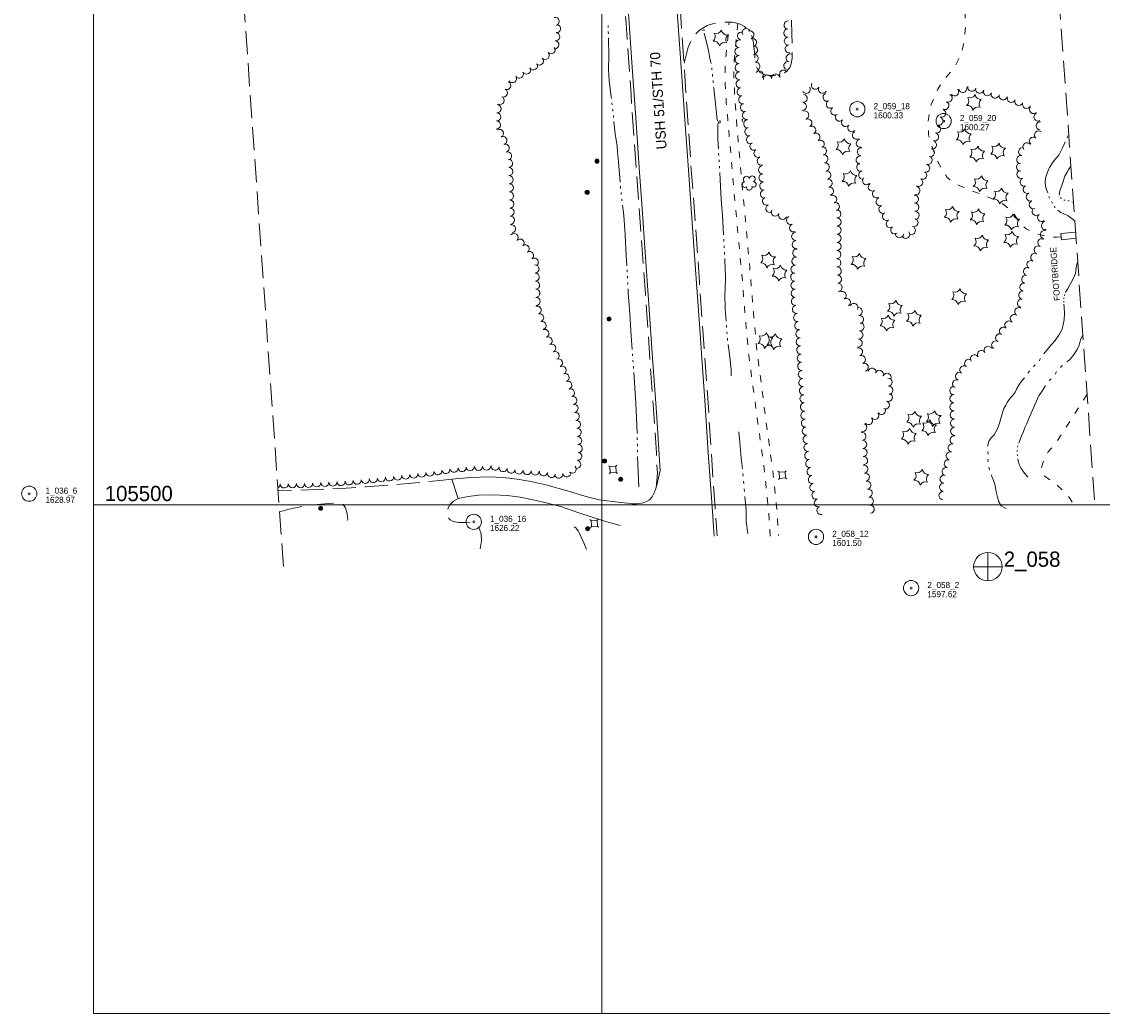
# Model space of a CAD drawing. Header units: feet. Extents: x 387890 to 389926, y 105000 to 106519.
# Tile 1 of 3: x 387929 to 388992, y 105000 to 105975. Entities that reach past the tile are written whole.
import ezdxf
from ezdxf.enums import TextEntityAlignment as Align

# ---------------------------------------------------------------- set-up
doc = ezdxf.new("R2010")
doc.units = ezdxf.units.FT
doc.header["$MEASUREMENT"] = 0
for name, pattern in [('DGN Style 3', [31.573514, 22.55251, -9.021004]), ('DGN Style 4', [36.106569, 18.042008, -9.021004, 0.022553, -9.021004]), ('DGN Style 5', [15.786757, 6.765753, -9.021004]), ('DGN Style 6', [42.894874, 0.022553, -9.021004, 15.786757, -9.021004, 0.022553, -9.021004])]:
    doc.linetypes.add(name, pattern=pattern)
for name, color, linetype, lineweight in [('E_DWY', 73, 'DGN Style 3', 0), ('E_LAND_Vegetation', 21, 'Continuous', 0), ('E_MAP_GridLines', 251, 'Continuous', 0), ('E_MAP_Limits', 21, 'DGN Style 3', 0), ('E_MAP_PassPoints', 40, 'Continuous', 0), ('E_MISCPROP', 40, 'Continuous', 0), ('E_MISCPROP_Railing', 40, 'Continuous', 0), ('E_PATH_Sidewalk', 73, 'DGN Style 5', 0), ('E_RDWY', 40, 'Continuous', 13), ('E_RDWY_Gravel', 40, 'DGN Style 3', 13), ('E_RDWY_Name', 221, 'Continuous', 0), ('E_UTL_AboveGroundPipe', 40, 'DGN Style 4', 0), ('E_WTR', 251, 'DGN Style 6', 0)]:
    doc.layers.add(name, color=color, linetype=linetype, lineweight=lineweight)
doc.styles.add('Style-IGR_FONT_0', font='IGR_FONT_0.shx')

# ---------------------------------------------------------------- blocks, each defined once
blk = doc.blocks.new('PP')
at = {"layer": 'E_MAP_PassPoints', "color": 40, "linetype": 'Continuous', "lineweight": 0}
for radius in [7.5, 0.96]:
    blk.add_circle((0, 0), radius, dxfattribs=at)
blk = doc.blocks.new('PHOTOC')
at = {"layer": 'E_MAP_Limits', "color": 73, "linetype": 'Continuous', "lineweight": 0}
for p, q in [((0.1, 14.1), (0.1, -13.8)), ((-13.8, 0), (14.1, 0))]:
    blk.add_line(p, q, dxfattribs=at)
blk.add_circle((0.2, 0), 14, dxfattribs=at)
blk = doc.blocks.new('POLE_1')
at = {"layer": 'E_MISCPROP', "color": 20, "linetype": 'Continuous', "lineweight": 0}
for radius in [2.02, 1.52, 1.01, 0.502]:
    blk.add_circle((0, 0), radius, dxfattribs=at)
blk = doc.blocks.new('PED')
at = {"layer": 'E_UTL_AboveGroundPipe', "color": 101, "linetype": 'Continuous', "lineweight": 13}
for p, q in [((-3.1, 2.9), (-4.2, 4)), ((2.9, 2.9), (3.9, 4)), ((-4.2, -4.2), (-3.1, -3.1)), ((3.9, -4.2), (2.9, -3.1))]:
    blk.add_line(p, q, dxfattribs=at)
at = {"layer": 'E_UTL_AboveGroundPipe', "color": 101, "linetype": 'Continuous', "lineweight": 13, "flags": 128}
blk.add_lwpolyline([(-3.1, -3.1), (2.9, -3.1), (2.9, 2.9), (-3.1, 2.9)], close=True, dxfattribs=at)
blk = doc.blocks.new('FOOT')
at = {"layer": 'E_MISCPROP_Railing', "color": 40, "linetype": 'Continuous', "lineweight": 0, "style": 'Style-IGR_FONT_0'}
blk.add_text('FOOTBRIDGE', height=6, rotation=359.9999, dxfattribs=at).set_placement((-0.2, 0), align=Align.MIDDLE_CENTER)
blk = doc.blocks.new('CULVRT_2')
at = {"layer": 'E_MISCPROP_Railing', "color": 40, "linetype": 'Continuous', "lineweight": 0}
blk.add_arc((10, 7.5), 12.5, 216.87952, 323.11908, dxfattribs=at)
blk = doc.blocks.new('CULVRT_3')
at = {"layer": 'E_MISCPROP_Railing', "color": 40, "linetype": 'Continuous', "lineweight": 0}
blk.add_arc((10, 7.5), 12.5, 216.87887, 323.11844, dxfattribs=at)
blk = doc.blocks.new('CULVRT_4')
at = {"layer": 'E_MISCPROP_Railing', "color": 40, "linetype": 'Continuous', "lineweight": 0}
blk.add_arc((10, 7.5), 12.5, 216.88001, 323.11958, dxfattribs=at)
blk = doc.blocks.new('PINEL')
at = {"layer": 'E_LAND_Vegetation', "color": 93, "linetype": 'Continuous', "lineweight": 0}
for centre, start, end in [((-8.1, 7.3), 275.2113, 0.9762), ((-10.4, -3.4), 335.2113, 60.9762), ((2.3, 10.7), 215.2113, 300.9762), ((10.4, 3.4), 155.2113, 240.9762), ((-2.3, -10.7), 35.2113, 120.9762), ((8.1, -7.3), 95.2113, 180.9762)]:
    blk.add_arc(centre, 5.72, start, end, dxfattribs=at)
blk = doc.blocks.new('TREE')
at = {"layer": 'E_LAND_Vegetation', "color": 93, "linetype": 'Continuous', "lineweight": 0}
for centre, radius, start, end in [((-4.5, 0.2), 2.78, 78.0715, 279.0826), ((-1.5, 4.3), 2.78, 1.3945, 209.1675), ((3.6, 2.4), 2.97, 278.4236, 139.6575), ((-2, -4.2), 2.61, 140.7797, 358.7123), ((3.5, -3.4), 2.97, 196.0744, 79.0477)]:
    blk.add_arc(centre, radius, start, end, dxfattribs=at)

msp = doc.modelspace()

# ---------------------------------------------------------------- linework, layer by layer
at = {"layer": 'E_DWY', "color": 51, "linetype": 'DGN Style 3', "lineweight": 0, "flags": 128}
for points in [[(388580.8, 105934.4), (388584.9, 105950.2), (388588, 105957.4), (388590.3, 105961.2), (388593.6, 105964.7), (388596.9, 105967.5), (388600.4, 105969.7), (388603.7, 105971.4), (388608.7, 105973.2), (388613, 105973.9), (388617.9, 105974.5), (388623.7, 105974.9), (388628.3, 105974.8), (388632.7, 105973.9), (388636, 105972.8), (388640.3, 105970.7), (388644.7, 105966.2), (388646.1, 105963.9), (388647.7, 105960.5), (388649.2, 105954.5), (388649.6, 105950.5), (388650.3, 105943.3), (388650.8, 105936.3), (388651.7, 105931.8), (388653.6, 105927.6), (388655.8, 105925.3), (388659.5, 105923.3), (388663.9, 105922.3), (388669.3, 105922.3), (388674.3, 105923), (388678.3, 105924.3), (388682, 105926.7), (388684.7, 105930.2), (388686.3, 105934), (388687.1, 105939.4), (388687.2, 105945.7), (388687.1, 105952), (388686.9, 105963), (388686.5, 105979.3), (388686.2, 105991.7), (388685.8, 105999.8), (388685.4, 106005), (388684.3, 106009.2), (388682.5, 106012.6), (388680.4, 106015.1), (388677.4, 106016.7), (388673.4, 106017.8), (388669.3, 106018.2), (388664.4, 106017.9), (388660.2, 106016.9), (388656.9, 106015.2), (388653.8, 106012.3), (388651.4, 106008.6), (388649.3, 106004.5), (388647.9, 106001.9), (388645.3, 105999), (388642.6, 105996.5), (388638.9, 105994.5), (388634.8, 105992.9), (388629.7, 105991.6), (388623.3, 105990.5), (388617.4, 105990.1), (388610.5, 105989.8), (388606.4, 105989.9), (388602.2, 105990.5), (388597.4, 105991.6), (388592.1, 105993.6), (388587.7, 105995.9), (388584.1, 105998.5), (388579.8, 106002.6), (388575.6, 106010)], [(388352.4, 105525.4), (388340.6, 105524.1), (388316.8, 105521.9), (388292.2, 105519.6), (388268, 105517.8), (388243.9, 105516.2), (388203.4, 105514.4), (388181.5, 105513.9)], [(388183, 105493.2), (388192.5, 105495.8), (388207.3, 105499.1), (388220, 105500.6), (388231.3, 105501.6), (388239.1, 105502.1), (388243, 105501.6), (388245.7, 105500.4), (388248, 105497.2), (388249.7, 105491.4), (388250.2, 105486.2), (388249.7, 105484.7)], [(388380.5, 105456.8), (388381.8, 105464.6), (388381.2, 105471.6), (388379.8, 105476.3), (388377.7, 105479.6), (388375.2, 105481.1), (388373.2, 105481.9), (388370.5, 105482.4), (388367, 105482.7), (388363.1, 105482.7), (388359, 105482.9), (388355.7, 105483.4), (388353.2, 105484.2), (388351, 105485.4), (388349.6, 105486.6), (388348.6, 105488.1), (388348, 105490.1), (388347.9, 105492.9), (388348.9, 105497), (388350.2, 105499.9), (388354, 105503.8), (388358.6, 105506.4)]]:
    msp.add_lwpolyline(points, dxfattribs=at)
at = {"layer": 'E_LAND_Vegetation', "color": 93, "linetype": 'Continuous', "lineweight": 0}
for centre, radius, start, end in [((388454.1, 105975.6), 4, 282.3191, 102.3038), ((388455.5, 105968.5), 4, 263.7077, 83.6924), ((388642.1, 105964.6), 4.01, 27.186, 207.1707), ((388683.2, 105972), 4.01, 86.1978, 266.1825), ((388454.6, 105960.5), 4, 263.7077, 83.6924), ((388637.4, 105961.2), 4.01, 76.8477, 256.8324), ((388645.5, 105962.3), 4.01, 289.1931, 109.1777), ((388648.2, 105954.8), 4.01, 289.1931, 109.1777), ((388682.9, 105964.2), 4.01, 93.441, 273.4256), ((388683.4, 105956.2), 4.01, 93.441, 273.4256), ((388450.1, 105947.6), 4, 223.4702, 43.4549), ((388453.7, 105952.6), 4, 263.7077, 83.6924), ((388634.9, 105946), 4.01, 90.3859, 270.3706), ((388635.6, 105953.4), 4.01, 76.8477, 256.8324), ((388649.2, 105947.5), 4.01, 273.4359, 93.4206), ((388684.3, 105948.5), 4.01, 98.5159, 278.5005), ((388438.5, 105936.6), 4, 223.4702, 43.4549), ((388444.3, 105942.1), 4, 223.4702, 43.4549), ((388635, 105938), 4.01, 90.3859, 270.3706), ((388649.8, 105939.2), 4.01, 281.5693, 101.554), ((388685.2, 105939.6), 4.01, 73.0022, 252.9868), ((388425.8, 105927.8), 4, 210.6919, 30.6766), ((388432.7, 105931.9), 4, 210.6919, 30.6766), ((388635.1, 105930.1), 4.01, 93.4374, 273.422), ((388635.5, 105922.1), 4.01, 93.4374, 273.422), ((388651.5, 105931.4), 4.01, 281.5693, 101.554), ((388654.7, 105922.9), 4.01, 319.9003, 139.885), ((388678.8, 105923.8), 4.01, 32.6935, 212.6781), ((388682.9, 105932), 4.01, 73.0022, 252.9868), ((388406.5, 105912.5), 4, 245.839, 65.8237), ((388412.1, 105919.3), 4, 213.3698, 33.3544), ((388418.9, 105923.7), 4, 210.6919, 30.6766), ((388636, 105914.1), 4.01, 93.4374, 273.422), ((388662.9, 105918.9), 4.01, 7.3368, 187.3215), ((388670.9, 105919.9), 4.01, 7.3368, 187.3215), ((388403.2, 105905.2), 4, 245.839, 65.8237), ((388637, 105906.4), 4.01, 101.4434, 281.4281), ((388701, 105908.8), 4.01, 210.7387, 30.7233), ((388710, 105912.8), 4.01, 150.7019, 330.6866), ((388717, 105908.9), 4.01, 150.7019, 330.6866), ((388721.5, 105901), 4.01, 113.3251, 293.3098), ((388846.8, 105906.3), 4.01, 219.3467, 39.3314), ((388855, 105909.7), 4.01, 191.2051, 11.1898), ((388863.8, 105910.9), 4.01, 165.0031, 344.9878), ((388871.5, 105908.9), 4.01, 165.0031, 344.9878), ((388879.3, 105906.5), 4.01, 161.0587, 341.0434), ((388886.7, 105904.1), 4.01, 166.8487, 346.8334), ((388399.9, 105897.9), 4, 245.839, 65.8237), ((388638.5, 105898.6), 4.01, 101.4434, 281.4281), ((388640.2, 105890.9), 4.01, 104.4764, 284.4611), ((388697.1, 105892), 4.01, 264.1411, 84.1258), ((388697.9, 105900), 4.01, 264.1411, 84.1258), ((388724.7, 105894.1), 4.01, 124.2405, 304.2252), ((388837.3, 105892.8), 4.01, 245.537, 65.5217), ((388840.6, 105900.1), 4.01, 245.537, 65.5217), ((388894.6, 105902.3), 4.01, 166.8487, 346.8334), ((388902.5, 105899.9), 4.01, 158.76, 338.7446), ((388910, 105896.9), 4.01, 158.76, 338.7446), ((388917.5, 105894), 4.01, 158.76, 338.7446), ((388396.6, 105881.7), 4, 267.6465, 87.6312), ((388396.9, 105889.7), 4, 267.6465, 87.6312), ((388642.2, 105883.1), 4.01, 104.4764, 284.4611), ((388699.5, 105883.5), 4.01, 288.5938, 108.5785), ((388729.2, 105887.4), 4.01, 124.2405, 304.2252), ((388733.6, 105881.4), 4.01, 139.68, 319.6646), ((388834.1, 105885.3), 4.01, 247.4987, 67.4834), ((388924.5, 105888.9), 4.01, 136.697, 316.6817), ((388928.9, 105881.5), 4.01, 118.2139, 298.1985), ((388396.3, 105873.7), 4, 267.6465, 87.6312), ((388643.5, 105874.9), 4.01, 97.4294, 277.4141), ((388702.5, 105875.7), 4.01, 298.9985, 118.9832), ((388739.7, 105876.2), 4.01, 139.68, 319.6646), ((388745.8, 105871), 4.01, 139.68, 319.6646), ((388829.3, 105869.7), 4.01, 254.7866, 74.7713), ((388831.5, 105877.5), 4.01, 254.7866, 74.7713), ((388931.1, 105872.9), 4.01, 87.4294, 267.414), ((388399.3, 105865.4), 4, 296.7926, 116.7773), ((388402.6, 105858.5), 4, 287.2876, 107.2722), ((388644.6, 105867.1), 4.01, 100.3904, 280.3751), ((388646.1, 105859.2), 4.01, 100.3904, 280.3751), ((388706.4, 105868.7), 4.01, 298.9985, 118.9832), ((388710.5, 105861.7), 4.01, 302.2893, 122.274), ((388750.4, 105863.6), 4.01, 119.5126, 299.4973), ((388827.2, 105862), 4.01, 254.7866, 74.7713), ((388929.5, 105863.9), 4.01, 49.3783, 229.363), ((388404.9, 105850.9), 4, 287.2876, 107.2722), ((388649.6, 105852.8), 4.01, 118.6898, 298.6744), ((388714.8, 105854.9), 4.01, 302.2893, 122.274), ((388717, 105848.2), 4.01, 279.725, 99.7096), ((388754.2, 105855.8), 4.01, 99.1476, 279.1322), ((388825.1, 105854.2), 4.01, 255.0047, 74.9893), ((388918, 105852.2), 4.01, 38.3121, 218.2968), ((388924.3, 105857.8), 4.01, 49.3783, 229.363), ((388407.3, 105843.2), 4, 287.2876, 107.2722), ((388653.5, 105845.8), 4.01, 118.6898, 298.6744), ((388656.6, 105838.2), 4.01, 112.3646, 292.3493), ((388718.4, 105840.3), 4.01, 279.725, 99.7096), ((388754.1, 105839.3), 4.01, 82.1285, 262.1132), ((388755.2, 105847.3), 4.01, 82.1285, 262.1132), ((388820.8, 105838.9), 4.01, 252.629, 72.6137), ((388823, 105846.5), 4.01, 254.5161, 74.5008), ((388911.9, 105839.7), 4.01, 76.1566, 256.1413), ((388913.8, 105847.5), 4.01, 76.1566, 256.1413), ((388408.3, 105835.9), 4, 271.6063, 91.591), ((388408.5, 105827.9), 4, 271.6063, 91.591), ((388658, 105829.7), 4.01, 93.4396, 273.4243), ((388719.7, 105832.4), 4.01, 279.725, 99.7096), ((388754.6, 105832.2), 4.01, 103.5648, 283.5495), ((388818.4, 105831.2), 4.01, 252.629, 72.6137), ((388911.7, 105832.3), 4.01, 92.1943, 272.1789), ((388408.8, 105819.9), 4, 271.6063, 91.591), ((388658.5, 105821.7), 4.01, 95.0046, 274.9893), ((388721.1, 105824.5), 4.01, 279.725, 99.7096), ((388722.5, 105816.6), 4.01, 279.7801, 99.7647), ((388756.5, 105824.4), 4.01, 103.5648, 283.5495), ((388760.2, 105819), 4.01, 134.7435, 314.7282), ((388811.6, 105817.3), 4.01, 240.5825, 60.5672), ((388815.5, 105824.3), 4.01, 240.5825, 60.5672), ((388912.2, 105825.1), 4.01, 112.6874, 292.6721), ((388915.3, 105817.7), 4.01, 112.6874, 292.6721), ((388409, 105811.9), 4, 271.6063, 91.591), ((388659.2, 105813.7), 4.01, 95.0046, 274.9893), ((388659.9, 105805.8), 4.01, 95.0046, 274.9893), ((388723.8, 105808.7), 4.01, 279.7801, 99.7647), ((388766, 105812.7), 4.01, 121.9374, 301.9221), ((388770.2, 105805.9), 4.01, 121.9374, 301.9221), ((388808.8, 105809.1), 4.01, 260.3432, 80.3278), ((388918.4, 105810.3), 4.01, 112.6874, 292.6721), ((388409.2, 105803.9), 4, 271.9288, 91.9135), ((388409.5, 105796), 4, 271.776, 91.7606), ((388661.9, 105798.9), 4.01, 115.6428, 295.6275), ((388727, 105800.7), 4.01, 296.9292, 116.9138), ((388773.6, 105798.3), 4.01, 111.5881, 291.5728), ((388807.4, 105800.8), 4.01, 271.9123, 91.897), ((388921.4, 105802.8), 4.01, 111.4695, 291.4542), ((388924.3, 105795.3), 4.01, 109.8264, 289.8111), ((388409.7, 105788), 4, 271.776, 91.7606), ((388665.3, 105791.7), 4.01, 115.6428, 295.6275), ((388670.6, 105788.1), 4.01, 153.4583, 333.443), ((388729.6, 105793.5), 4.01, 288.4583, 108.443), ((388731, 105786.3), 4.01, 271.2343, 91.219), ((388776.5, 105790.8), 4.01, 111.5881, 291.5728), ((388807.7, 105792.8), 4.01, 271.9123, 91.897), ((388808, 105784.8), 4.01, 271.9123, 91.897), ((388927, 105788.7), 4.01, 132.9973, 312.982), ((388410, 105780), 4, 271.776, 91.7606), ((388677.8, 105784.9), 4.01, 156.316, 336.3007), ((388685.5, 105779.9), 4.01, 112.6162, 292.6009), ((388731.2, 105778.3), 4.01, 271.2343, 91.219), ((388779.9, 105783.8), 4.01, 117.5142, 297.4988), ((388783.6, 105776.6), 4.01, 117.5142, 297.4988), ((388806.9, 105777.7), 4.01, 250.9145, 70.8992), ((388932.5, 105782.7), 4.01, 129.6959, 309.6806), ((388936.2, 105774.7), 4.01, 101.2042, 281.1889), ((388411.1, 105771.7), 4, 280.7149, 100.6996), ((388413.6, 105762.9), 4, 317.5837, 137.5684), ((388688.6, 105772.5), 4.01, 112.6162, 292.6009), ((388690.6, 105764.1), 4.01, 94.2224, 274.2071), ((388731.3, 105770.3), 4.01, 271.2343, 91.219), ((388788.1, 105770.5), 4.01, 127.4855, 307.4701), ((388792.7, 105766.8), 4.01, 172.1302, 352.1149), ((388798.8, 105766.1), 4.01, 218.5719, 38.5566), ((388804.3, 105770.1), 4.01, 250.9145, 70.8992), ((388935.2, 105766), 4.01, 77.1231, 257.1077), ((388419.5, 105757.5), 4, 317.5837, 137.5684), ((388424.5, 105751.9), 4, 304.6544, 124.639), ((388691.2, 105756.1), 4.01, 94.2224, 274.2071), ((388731.2, 105754.3), 4.01, 269.424, 89.4086), ((388731.3, 105762.3), 4.01, 269.424, 89.4086), ((388932.8, 105757.9), 4.01, 63.8998, 243.8844), ((388429, 105745.4), 4, 304.6544, 124.639), ((388691.7, 105747.7), 4.01, 83.2841, 263.2688), ((388731.1, 105746.3), 4.01, 269.424, 89.4086), ((388925.7, 105743.5), 4.01, 63.8998, 243.8844), ((388929.2, 105750.7), 4.01, 63.8998, 243.8844), ((388433.6, 105738.8), 4, 304.6544, 124.639), ((388434.2, 105732.1), 4, 272.2195, 92.2041), ((388689.9, 105731.8), 4.01, 83.2841, 263.2688), ((388690.8, 105739.8), 4.01, 83.2841, 263.2688), ((388731.1, 105738.2), 4.01, 269.424, 89.4086), ((388921.9, 105736.4), 4.01, 62.1057, 242.0904), ((388434.5, 105724.1), 4, 272.2195, 92.2041), ((388689.7, 105724.1), 4.01, 91.2754, 271.26), ((388731.4, 105730.1), 4.01, 272.7937, 92.7784), ((388731.8, 105722.1), 4.01, 272.7937, 92.7784), ((388916.8, 105721.9), 4.01, 76.7389, 256.7235), ((388918.6, 105729.7), 4.01, 76.7389, 256.7235), ((388434.8, 105716.1), 4, 272.2195, 92.2041), ((388689.9, 105716.1), 4.01, 91.2754, 271.26), ((388732.2, 105714.1), 4.01, 272.7937, 92.7784), ((388915, 105714.3), 4.01, 81.98, 261.9647), ((388435.1, 105708.2), 4, 271.7525, 91.7371), ((388435.3, 105700.2), 4, 271.7525, 91.7371), ((388690.1, 105708.1), 4.01, 91.2754, 271.26), ((388690.3, 105700.3), 4.01, 97.7268, 277.7114), ((388736.2, 105706.1), 4.01, 301.3335, 121.3182), ((388740.4, 105699.2), 4.01, 301.3335, 121.3182), ((388913.9, 105706.3), 4.01, 81.98, 261.9647), ((388436.4, 105691.7), 4, 287.6284, 107.6131), ((388691.4, 105692.4), 4.01, 97.7268, 277.7114), ((388747.8, 105694.2), 4.01, 329.7499, 149.7346), ((388752, 105690.4), 4.01, 280.6924, 100.677), ((388909.9, 105690.1), 4.01, 57.603, 237.5877), ((388912.7, 105698.4), 4.01, 81.98, 261.9647), ((388438.8, 105684.1), 4, 287.6284, 107.6131), ((388692.5, 105684.4), 4.01, 97.7268, 277.7114), ((388753.4, 105682.5), 4.01, 280.6924, 100.677), ((388905.6, 105683.3), 4.01, 57.603, 237.5877), ((388441.2, 105676.5), 4, 287.6284, 107.6131), ((388444, 105668.7), 4, 294.8073, 114.792), ((388693.6, 105676.5), 4.01, 97.7268, 277.7114), ((388694.7, 105668.4), 4.01, 93.4375, 273.4222), ((388752.9, 105667.2), 4.01, 263.3563, 83.341), ((388753.8, 105675.2), 4.01, 263.3563, 83.341), ((388895, 105670.9), 4.01, 49.1256, 229.1103), ((388900.2, 105677), 4.01, 49.1256, 229.1103), ((388447.3, 105661.4), 4, 294.8073, 114.792), ((388695.1, 105660.4), 4.01, 93.4375, 273.4222), ((388752, 105659.3), 4.01, 263.3563, 83.341), ((388887.3, 105657.3), 4.01, 60.5322, 240.5168), ((388891.2, 105664.3), 4.01, 60.5322, 240.5168), ((388450.7, 105654.2), 4, 294.8073, 114.792), ((388454, 105646.9), 4, 294.8073, 114.792), ((388695.6, 105652.4), 4.01, 93.4375, 273.4222), ((388752.4, 105650.5), 4.01, 290.2765, 110.2612), ((388873.2, 105647.9), 4.01, 32.4914, 212.4761), ((388880, 105652.1), 4.01, 31.3898, 211.3744), ((388457.4, 105639.7), 4, 295.0947, 115.0794), ((388696.1, 105644.4), 4.01, 93.4375, 273.4222), ((388696.6, 105636.4), 4.01, 93.836, 273.8207), ((388755.2, 105643), 4.01, 290.2765, 110.2612), ((388758, 105635.4), 4.01, 290.2765, 110.2612), ((388860.7, 105639.3), 4.01, 53.751, 233.7357), ((388866.4, 105643.6), 4.01, 32.4914, 212.4761), ((388460.8, 105632.4), 4, 295.0947, 115.0794), ((388463.8, 105625.3), 4, 289.3827, 109.3674), ((388697.2, 105628.4), 4.01, 93.836, 273.8207), ((388765.7, 105630.5), 4.01, 350.1937, 170.1784), ((388772.9, 105628.5), 4.01, 337.8783, 157.8629), ((388780.4, 105625.5), 4.01, 337.8783, 157.8629), ((388851.8, 105626.6), 4.01, 68.4738, 248.4584), ((388856, 105632.8), 4.01, 53.751, 233.7357), ((388466.5, 105617.7), 4, 289.3827, 109.3674), ((388697.7, 105620.4), 4.01, 93.836, 273.8207), ((388781.5, 105620.7), 4.01, 274.2461, 94.2308), ((388848.9, 105619.2), 4.01, 68.4738, 248.4584), ((388469.1, 105610.2), 4, 289.3827, 109.3674), ((388698.2, 105612.4), 4.01, 93.836, 273.8207), ((388698.8, 105604.4), 4.01, 93.836, 273.8207), ((388781.7, 105605.8), 4.01, 248.2333, 68.218), ((388782.1, 105612.7), 4.01, 274.2461, 94.2308), ((388846.1, 105612.5), 4.01, 90.3171, 270.3018), ((388846.2, 105604.5), 4.01, 90.3171, 270.3018), ((388471.4, 105602.9), 4, 278.632, 98.6167), ((388472.6, 105595), 4, 278.632, 98.6167), ((388699.2, 105596.4), 4.01, 93.4366, 273.4213), ((388778.7, 105598.3), 4.01, 248.2333, 68.218), ((388846.2, 105596.5), 4.01, 92.2665, 272.2512), ((388473.8, 105587.1), 4, 278.632, 98.6167), ((388699.7, 105588.4), 4.01, 93.4366, 273.4213), ((388768.4, 105588.2), 4.01, 220.0727, 40.0573), ((388775, 105592.9), 4.01, 215.5927, 35.5774), ((388846.6, 105588.5), 4.01, 92.2665, 272.2512), ((388475, 105579.2), 4, 278.632, 98.6167), ((388475.7, 105571.4), 4, 274.0668, 94.0514), ((388700.2, 105580.5), 4.01, 95.824, 275.8087), ((388701, 105572.6), 4.01, 95.824, 275.8087), ((388756.6, 105576.2), 4.01, 248.9889, 68.9736), ((388762.2, 105583), 4.01, 220.0727, 40.0573), ((388846.8, 105580.5), 4.01, 91.5291, 271.5138), ((388847, 105572.4), 4.01, 91.5291, 271.5138), ((388476.2, 105563.4), 4, 274.0668, 94.0514), ((388701.9, 105564.6), 4.01, 95.824, 275.8087), ((388755.7, 105567.4), 4.01, 277.525, 97.5097), ((388846.3, 105564), 4.01, 77.3259, 257.3105), ((388476.8, 105555.5), 4, 274.0668, 94.0514), ((388702.7, 105556.6), 4.01, 95.824, 275.8087), ((388756.4, 105559.6), 4.01, 273.4387, 93.4234), ((388756.9, 105551.6), 4.01, 272.4805, 92.4651), ((388844.6, 105556.2), 4.01, 77.3259, 257.3105), ((388475.2, 105540), 4, 262.7554, 82.7401), ((388476.3, 105547.9), 4, 262.7554, 82.7401), ((388703.5, 105548.6), 4.01, 95.824, 275.8087), ((388704.4, 105540.8), 4.01, 99.4821, 279.4668), ((388757.3, 105543.6), 4.01, 272.4805, 92.4651), ((388840.7, 105540.6), 4.01, 75.9117, 255.8963), ((388842.6, 105548.3), 4.01, 75.9117, 255.8963), ((388330.8, 105532.4), 4, 189.219, 9.2037), ((388338.7, 105533.6), 4, 189.219, 9.2037), ((388346.6, 105534.9), 4, 189.219, 9.2037), ((388354.6, 105536.1), 4, 185.5859, 5.5706), ((388362.6, 105536.8), 4, 185.5859, 5.5706), ((388370.5, 105537.6), 4, 185.5859, 5.5706), ((388378.7, 105538), 4, 181.1459, 1.1306), ((388386.7, 105538.2), 4, 181.1459, 1.1306), ((388395.1, 105538.2), 4, 168.9944, 348.9791), ((388403, 105536.7), 4, 168.9944, 348.9791), ((388410.8, 105535.2), 4, 168.9944, 348.9791), ((388418.5, 105534.4), 4, 176.2432, 356.2279), ((388426.5, 105533.9), 4, 176.2432, 356.2279), ((388434.5, 105533.4), 4, 176.2432, 356.2279), ((388442.7, 105532.6), 4, 168.9049, 348.8895), ((388470.8, 105535.2), 4, 225.7083, 45.693), ((388705.7, 105532.9), 4.01, 99.4821, 279.4668), ((388757.7, 105535.3), 4.01, 280.3504, 100.3351), ((388838.6, 105532.8), 4.01, 74.6599, 254.6446), ((388227.6, 105522.2), 4, 183.031, 3.0157), ((388235.6, 105522.6), 4, 183.031, 3.0157), ((388243.5, 105523), 4, 183.031, 3.0157), ((388251.4, 105523.7), 4, 185.2269, 5.2116), ((388259.4, 105524.4), 4, 185.2269, 5.2116), ((388267.4, 105525.2), 4, 185.2269, 5.2116), ((388275.3, 105526), 4, 185.9947, 5.9793), ((388283.2, 105526.8), 4, 185.9947, 5.9793), ((388291.2, 105527.6), 4, 185.9947, 5.9793), ((388299.2, 105528.5), 4, 185.9947, 5.9793), ((388307.1, 105529.4), 4, 187.0777, 7.0624), ((388315, 105530.4), 4, 187.0777, 7.0624), ((388322.9, 105531.4), 4, 187.0777, 7.0624), ((388450.5, 105531.1), 4, 168.9049, 348.8895), ((388457.6, 105530.4), 4, 189.3847, 9.3694), ((388465.5, 105531.7), 4, 189.3847, 9.3694), ((388707, 105525), 4.01, 99.4821, 279.4668), ((388759.1, 105527.4), 4.01, 280.3504, 100.3351), ((388760.6, 105519.5), 4.01, 280.3504, 100.3351), ((388836.6, 105525.4), 4.01, 86.0415, 266.0261), ((388179.7, 105520.6), 4, 294.3187, 1.0036), ((388187.7, 105520.7), 4, 181.0189, 1.0036), ((388195.7, 105520.9), 4, 181.0189, 1.0036), ((388203.7, 105521), 4, 181.0189, 1.0036), ((388211.6, 105521.3), 4, 183.031, 3.0157), ((388219.6, 105521.8), 4, 183.031, 3.0157), ((388708.5, 105517.3), 4.01, 104.7468, 284.7315), ((388710.6, 105509.6), 4.01, 104.7468, 284.7315), ((388762, 105511.6), 4.01, 280.3504, 100.3351), ((388835.5, 105509.4), 4.01, 86.0415, 266.0261), ((388836, 105517.4), 4.01, 86.0415, 266.0261), ((388712.9, 105502.1), 4.01, 108.3038, 288.2884), ((388763, 105503.8), 4.01, 275.5833, 95.568), ((388715.4, 105494.5), 4.01, 108.3038, 288.2884), ((388763.8, 105495.8), 4.01, 275.5833, 95.568)]:
    msp.add_arc(centre, radius, start, end, dxfattribs=at)
at = {"layer": 'E_MAP_GridLines', "color": 161, "linetype": 'Continuous', "lineweight": 0}
for p, q in [((388000, 105000), (388000, 106500)), ((388500, 105000), (388500, 106500)), ((388000, 105500), (389500, 105500)), ((388000, 105000), (389500, 105000))]:
    msp.add_line(p, q, dxfattribs=at)
at = {"layer": 'E_MAP_Limits', "color": 73, "linetype": 'DGN Style 3', "lineweight": 0, "flags": 128}
for points in [[(388984.4, 105505), (388917.3, 106458.3)], [(388186.8, 105439.5), (388119.3, 106402.1)]]:
    msp.add_lwpolyline(points, dxfattribs=at)
at = {"layer": 'E_MISCPROP_Railing', "color": 40, "linetype": 'Continuous', "lineweight": 13, "flags": 128}
for points in [[(388965.9, 105768.3), (388951.4, 105766.9), (388952, 105760.9), (388966.3, 105762.3)], [(388485, 105456.2), (388482.2, 105462.9), (388479.7, 105468.4), (388478.1, 105471.8), (388476.7, 105474.5), (388475.4, 105476.3), (388474.3, 105477.5), (388472.7, 105478.4)]]:
    msp.add_lwpolyline(points, dxfattribs=at)
at = {"layer": 'E_PATH_Sidewalk', "color": 51, "linetype": 'DGN Style 5', "lineweight": 0, "flags": 128}
for points in [[(388881.7, 106076.3), (388877.4, 106059), (388873.8, 106047), (388869.9, 106036.8), (388866.8, 106029.6), (388862.9, 106019.8), (388860.3, 106011.9), (388858.9, 106006.4), (388858, 106000.7), (388857.6, 105996.2), (388857.4, 105989.5), (388857.3, 105982.8), (388857.5, 105975.3), (388857.4, 105967.4), (388856.8, 105959.6), (388855.3, 105951.7), (388853.7, 105944.8), (388851.1, 105938.8), (388847.4, 105931.8), (388842.7, 105925.6), (388837.9, 105920), (388833.7, 105914.8), (388830.4, 105908.9), (388827.3, 105902.5), (388824.1, 105894.5), (388822.2, 105887.3), (388820.7, 105877.1), (388821.2, 105864.4), (388823.9, 105854.9), (388829.9, 105838.5), (388835, 105828.9), (388839.7, 105822), (388845.4, 105817.5), (388852.1, 105813.9), (388859.7, 105810.6), (388867.3, 105807.5), (388875.1, 105804.8), (388885.5, 105800.5), (388893.4, 105796.6), (388900.7, 105791.2), (388905.5, 105786), (388908.5, 105781), (388911.7, 105776.3), (388917.4, 105771.6), (388923.6, 105768), (388930.6, 105765.6), (388937.8, 105764), (388941.2, 105763.4), (388947.6, 105763.5), (388951.7, 105763.8)], [(388665.5, 105469.4), (388663.8, 105496), (388661.2, 105521.5), (388658.4, 105545.3), (388653.2, 105582.4), (388648.1, 105620.2), (388644.4, 105647.2), (388642.3, 105669.1), (388640.3, 105693.9), (388637.9, 105724.2), (388634.1, 105764.8), (388630.5, 105802.4), (388627.4, 105838.4), (388624.4, 105872.8), (388622.4, 105895.9), (388621.2, 105914.6), (388621.2, 105930.5), (388622.5, 105946.9), (388624.2, 105961.4), (388624.8, 105969.4), (388625.2, 105974.9)], [(388633.6, 105973.6), (388632.4, 105960.8), (388630.9, 105946.4), (388629.9, 105932.9), (388629.9, 105919.1), (388630.6, 105904.2), (388631.9, 105883.4), (388634.4, 105854.4), (388637.5, 105817.8), (388641.4, 105778.9), (388645.4, 105733.7), (388649, 105689.8), (388652.6, 105650.6), (388657.1, 105617.2), (388662.8, 105572), (388667.9, 105535.3), (388671, 105506.5), (388672.8, 105486), (388673.7, 105470.1)], [(388977.1, 105608.9), (388957.9, 105578.5), (388946.6, 105561.1), (388939, 105552.4), (388935.1, 105545.9), (388932.9, 105539), (388931.8, 105532.7), (388932.3, 105531.1), (388933.9, 105529.4), (388946.7, 105520.5), (388956.5, 105511.5), (388960.6, 105506.1), (388963.4, 105500.7)]]:
    msp.add_lwpolyline(points, dxfattribs=at)
at = {"layer": 'E_RDWY', "color": 21, "linetype": 'Continuous', "lineweight": 13, "flags": 128}
for points in [[(388542.6, 106431.4), (388546.5, 106379.3), (388550.1, 106326.1), (388554.3, 106267.3), (388557.9, 106216.2), (388561.2, 106169.1), (388564.6, 106121.4), (388568.7, 106062), (388571.2, 106027.8), (388574.8, 105975.7), (388578.3, 105925.9), (388582, 105874.1), (388584.7, 105838.7), (388588.6, 105782.5), (388592.4, 105727), (388596.3, 105673.1), (388598.2, 105644.3), (388601.5, 105598), (388604.7, 105551.2), (388608.4, 105498.2), (388610.3, 105469.4)], [(388518.1, 105479.8), (388501.7, 105484.4), (388490.4, 105488), (388475.5, 105492.9), (388459.5, 105498.4), (388446.6, 105501.8), (388432.6, 105505.2), (388419.8, 105507.6), (388407, 105509.2), (388393.3, 105510), (388378.9, 105509.7), (388368.5, 105508.4), (388358.6, 105506.4), (388352.4, 105525.4), (388371.3, 105527.1), (388389.1, 105527.6), (388403, 105527.1), (388416.8, 105525.4), (388430.1, 105523), (388444.9, 105519.8), (388468.1, 105513.1), (388485.6, 105508), (388497.3, 105505.1), (388518.7, 105502.4), (388525.1, 105501.8), (388529.6, 105501.2), (388534, 105501.2), (388537.5, 105501.4), (388540.5, 105502), (388544, 105503.3), (388546.9, 105505.1), (388549.4, 105507.9), (388551.1, 105511.4), (388552.8, 105515.3), (388554.2, 105519.4), (388557.5, 105533.8), (388553.6, 105590.9), (388549.6, 105649.1), (388546.1, 105697.2), (388542.6, 105748.4), (388539.6, 105791.6), (388536.8, 105831.7), (388533.3, 105880.7), (388530.1, 105925.8), (388526.8, 105973.8), (388523.3, 106024.8)]]:
    msp.add_lwpolyline(points, dxfattribs=at)
at = {"layer": 'E_RDWY_Gravel', "color": 21, "linetype": 'DGN Style 3', "lineweight": 13, "flags": 128}
for points in [[(388553.4, 105517), (388554.6, 105531.4), (388553.6, 105551.4), (388550.7, 105594.4), (388546.9, 105649.4), (388542.8, 105707.8), (388539.3, 105755.9), (388533.8, 105831.3), (388528.7, 105903.4), (388523.8, 105973.4), (388520.3, 106024.9), (388515.9, 106087), (388512, 106141.9), (388509.5, 106179.8), (388504.9, 106240.5), (388501.8, 106288.6), (388496.7, 106355.8), (388491.5, 106430)], [(388545.8, 106431.9), (388551.2, 106353.6), (388557.6, 106265.9), (388562.5, 106194.3), (388567.6, 106123.7), (388572.5, 106054.2), (388576.4, 105997.9), (388580.8, 105933.7), (388585, 105872.7), (388587.3, 105838.3), (388591.7, 105779.1), (388596, 105719.1), (388599.6, 105667.7), (388603.8, 105610.1), (388607.7, 105551.1), (388611.3, 105497.8), (388613.4, 105469.5)]]:
    msp.add_lwpolyline(points, dxfattribs=at)
at = {"layer": 'E_WTR', "color": 161, "linetype": 'Continuous', "lineweight": 0, "flags": 128}
for points in [[(388506.1, 105969.7), (388506.1, 105971.7)], [(388506.4, 105963.5), (388506.3, 105965.6)], [(388506.7, 105929.4), (388506.9, 105940.6), (388506.6, 105959.2), (388506.6, 105959.4)], [(388600.5, 105964.1), (388602.5, 105956.5), (388604.8, 105947.1), (388606.2, 105939), (388607.4, 105934.1)], [(388509.5, 105899.7), (388509.3, 105901.2), (388507.3, 105917.6), (388506.7, 105927.9), (388506.7, 105929.4)], [(388608, 105930), (388608.2, 105927.9)], [(388608.7, 105923.7), (388608.9, 105921.5)], [(388609.3, 105917.3), (388609.5, 105915.2)], [(388609.9, 105911), (388610, 105910.1), (388611.4, 105897.8), (388612.1, 105891.3), (388612.6, 105885.7), (388613, 105881.2), (388613.2, 105880.5)], [(388510.2, 105893.5), (388509.9, 105895.6)], [(388510.9, 105887.3), (388510.7, 105889.4)], [(388511.5, 105881.2), (388511.4, 105883.2)], [(388515.4, 105847.4), (388514.9, 105852.8), (388513.1, 105865.1), (388511.9, 105877.1)], [(388613.2, 105880.5), (388613.6, 105878.4), (388614.6, 105876.5), (388614.1, 105873.8), (388613.9, 105866.6), (388614.1, 105859.8), (388614.6, 105850.1)], [(388957.4, 105861), (388957.7, 105861.7), (388958.2, 105862.9)], [(388940.3, 105831.9), (388943, 105836.4), (388945.9, 105840.2), (388949.4, 105844.1), (388950.9, 105847.3), (388953, 105851.4), (388955.2, 105856), (388955.7, 105857.2)], [(388518, 105817.5), (388516.3, 105837.4), (388515.4, 105847.4)], [(388614.8, 105845.9), (388615, 105843.8)], [(388615.2, 105839.6), (388615.3, 105837.5)], [(388615.6, 105833.2), (388615.7, 105831.1)], [(388938.4, 105806.9), (388937.7, 105809.4), (388936.3, 105813.4), (388935.8, 105817.2), (388936.2, 105821.5), (388938, 105826.3), (388939.5, 105830.5), (388940.3, 105831.9)], [(388961.3, 105833.1), (388959, 105829.6), (388957.5, 105827.3), (388955.4, 105823.4)], [(388616, 105826.9), (388617.1, 105806.2), (388617.8, 105796.2)], [(388955.4, 105823.4), (388952.6, 105815.2), (388950.5, 105809), (388949.7, 105805.3), (388949.9, 105804.7)], [(388518.5, 105811.4), (388518.4, 105813.4)], [(388519.1, 105805.2), (388518.9, 105807.2)], [(388519.8, 105799), (388519.5, 105801.1)], [(388940.2, 105801.7), (388939.6, 105803.4)], [(388943, 105797.1), (388942.9, 105797.2), (388942, 105798.6)], [(388950.8, 105802.2), (388950.9, 105802), (388951.9, 105801.4)], [(388954.2, 105799.9), (388954.2, 105799.9), (388955.5, 105799.7)], [(388958.1, 105799.2), (388959.5, 105799)], [(388522.9, 105765.1), (388522.9, 105765.7), (388521.7, 105784.7), (388520.3, 105794.9)], [(388617.8, 105796.2), (388618.6, 105785.1), (388619.7, 105765.6)], [(388945.9, 105792.5), (388945.1, 105793.3), (388944.8, 105793.9)], [(388965.1, 105779.3), (388963.8, 105780.4), (388958.5, 105784.3), (388954.3, 105786.4), (388951.2, 105787.6), (388948.4, 105789.9)], [(388962, 105798.2), (388963.8, 105797.6)], [(388524.6, 105735.2), (388523.9, 105745.8), (388522.9, 105765.1)], [(388619.9, 105761.3), (388620, 105759.2)], [(388620.2, 105755), (388620.3, 105752.9)], [(388620.6, 105748.6), (388620.7, 105746.5)], [(388620.9, 105742.3), (388621, 105740.5), (388621.6, 105724.4), (388621.1, 105711.6)], [(388963.4, 105722.3), (388965.6, 105727.6), (388966.4, 105733.2), (388967.4, 105738.2), (388967.9, 105739.3)], [(388524.9, 105729.1), (388524.8, 105731.1)], [(388525.3, 105722.9), (388525.2, 105724.9)], [(388525.6, 105716.7), (388525.5, 105718.8)], [(388963.4, 105722.3), (388957.9, 105712.4), (388955.9, 105709.3), (388955.8, 105708.9)], [(388527.7, 105682.7), (388526.8, 105696.5), (388526, 105708.5), (388525.8, 105712.6)], [(388621.1, 105711.6), (388621, 105707.8), (388621.4, 105692.5), (388622.2, 105680.9)], [(388954.4, 105703.8), (388954.4, 105702.7)], [(388955.2, 105706.9), (388954.9, 105705.8)], [(388954.3, 105700.6), (388954.3, 105699.7), (388954.3, 105699.5)], [(388954.4, 105697.4), (388954.6, 105694.7), (388954.9, 105688.4), (388954.6, 105682)], [(388529.8, 105652.8), (388528.9, 105665.9), (388527.7, 105682.7)], [(388954.6, 105682), (388952.7, 105672.8), (388949.5, 105666.9), (388945.6, 105661.7), (388942.1, 105657.7), (388939.1, 105654.2), (388935.8, 105650.3), (388934.6, 105648.6)], [(388622.5, 105676.7), (388622.6, 105674.6)], [(388622.9, 105670.3), (388623.1, 105668.2)], [(388623.4, 105664), (388623.7, 105661.9)], [(388957.6, 105640.8), (388960.8, 105643.7), (388964.5, 105648.3), (388967.6, 105653.7), (388969.2, 105657.3), (388970.8, 105662.3), (388972.9, 105667.2), (388973, 105667.5)], [(388624.2, 105657.7), (388625.8, 105645.7), (388627, 105632.9), (388627.2, 105627.1)], [(388530.3, 105646.6), (388530.1, 105648.7)], [(388530.7, 105640.5), (388530.6, 105642.5)], [(388931.5, 105644.1), (388929.9, 105641.9)], [(388531.2, 105634.3), (388531.1, 105635.4), (388531, 105636.4)], [(388533.3, 105600.3), (388531.4, 105630.2)], [(388920.6, 105631.8), (388919.9, 105631), (388918.8, 105629.7)], [(388926.2, 105637.8), (388925.6, 105637.1), (388924.3, 105635.8)], [(388945.6, 105628.6), (388947.2, 105630.9)], [(388950.9, 105635.3), (388952, 105636.6), (388953, 105637.3)], [(388915.7, 105625.2), (388915.1, 105624.4), (388912.1, 105620.8), (388910, 105617.8), (388907.7, 105613.8), (388906.3, 105611), (388904.8, 105608.5), (388902.7, 105606.3), (388900.5, 105603.8), (388898.5, 105600.9), (388897.1, 105598), (388895.3, 105594.9), (388894.4, 105592)], [(388939.7, 105622.3), (388939.7, 105622.3), (388941.8, 105624.2)], [(388918, 105580.2), (388922.1, 105590.3), (388925.3, 105597.9), (388927.2, 105601.3), (388929.7, 105607.2), (388932.6, 105611.5), (388935.9, 105616.7), (388936.4, 105617.5)], [(388534.6, 105570.4), (388534.6, 105571.4), (388533.3, 105599.8), (388533.3, 105600.3)], [(388894.4, 105592), (388891, 105580.3), (388888.6, 105574.2), (388885.9, 105569.1), (388883.2, 105566.5), (388881, 105563.4), (388879.6, 105559), (388879.6, 105557.9)], [(388910.1, 105560.9), (388911.4, 105564.4), (388913.1, 105568.5), (388914.6, 105572.4), (388916.3, 105577), (388918, 105580.2)], [(388534.8, 105564.2), (388534.7, 105566.3)], [(388634.6, 105571.9), (388635.7, 105561.8), (388637.1, 105546.2), (388638.2, 105535.7)], [(388534.9, 105558), (388534.9, 105560.1)], [(388908.3, 105552.5), (388908.5, 105553.9)], [(388908.8, 105556.8), (388909.2, 105558.2)], [(388535, 105551.8), (388535, 105553.9)], [(388536.3, 105517.8), (388535.3, 105539.7), (388535.1, 105547.7)], [(388879.7, 105552.7), (388879.8, 105550.1)], [(388879.8, 105544.9), (388879.7, 105543.1), (388879.8, 105542.3)], [(388908.6, 105548.2), (388908.5, 105549.6)], [(388918.9, 105527.4), (388914.6, 105532.5), (388912.2, 105535.8), (388910.6, 105539.3), (388909.3, 105543.1), (388909, 105545.3)], [(388880.5, 105537.1), (388880.5, 105537.1), (388881.3, 105534.6)], [(388638.7, 105530.8), (388638.9, 105528.3)], [(388639.3, 105523.3), (388639.6, 105520.8)], [(388883, 105529.7), (388883.5, 105528.1), (388885.2, 105524.1), (388886.5, 105520), (388887.1, 105517.1), (388887.7, 105513), (388888.9, 105507.7), (388890.4, 105503.1), (388892.5, 105499.2), (388897.5, 105496.6)], [(388640, 105515.8), (388640.2, 105513.3)], [(388640.6, 105508.3), (388640.6, 105508.3), (388641.8, 105494.7), (388641.9, 105483.9), (388643.4, 105472.1)]]:
    msp.add_lwpolyline(points, dxfattribs=at)

# ---------------------------------------------------------------- block references
at = {"layer": 'E_LAND_Vegetation', "color": 93, "linetype": 'Continuous', "lineweight": 0, "xscale": 1.000001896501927, "yscale": 1.000001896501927, "zscale": 1.000001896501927, "rotation": 94.17330539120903}
for name, p in [('PINEL', (388616.6, 105959.2)), ('PINEL', (388865.9, 105895.9)), ('PINEL', (388855.9, 105862.1)), ('PINEL', (388737.6, 105852.4)), ('PINEL', (388869, 105845.1)), ('PINEL', (388889.6, 105848)), ('TREE', (388644.8, 105816.9)), ('PINEL', (388743.6, 105821.1)), ('PINEL', (388872.5, 105816)), ('PINEL', (388892.2, 105803.9)), ('PINEL', (388844, 105785.8)), ('PINEL', (388869.5, 105783.4)), ('PINEL', (388903.5, 105778.2)), ('PINEL', (388902.6, 105761.2)), ('PINEL', (388873.1, 105757.7)), ('PINEL', (388663.4, 105741)), ('PINEL', (388752.4, 105739.5)), ('PINEL', (388674.7, 105728)), ('PINEL', (388851.3, 105704.9)), ('PINEL', (388788.2, 105693.4)), ('PINEL', (388780.8, 105679)), ('PINEL', (388806.9, 105683.6)), ('PINEL', (388661, 105661.7)), ('PINEL', (388669.8, 105660.5)), ('PINEL', (388807.1, 105584.3)), ('PINEL', (388826.3, 105585)), ('PINEL', (388801.9, 105567.5)), ('PINEL', (388821.7, 105575.9)), ('PINEL', (388814.1, 105527.2))]:
    msp.add_blockref(name, p, dxfattribs=at)
at = {"layer": 'E_MAP_Limits', "color": 73, "linetype": 'Continuous', "lineweight": 0}
msp.add_blockref('PHOTOC', (388879.4, 105439.3), dxfattribs=at)
at = {"layer": 'E_MAP_PassPoints', "color": 40, "linetype": 'Continuous', "lineweight": 0}
for p in [(388751.2, 105889.2), (388836.1, 105877.6), (387936.9, 105511.1), (388374, 105483.4), (388710.6, 105468.6), (388804.1, 105418.3)]:
    msp.add_blockref('PP', p, dxfattribs=at)
at = {"layer": 'E_MISCPROP', "color": 20, "linetype": 'Continuous', "lineweight": 0, "xscale": 1.000001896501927, "yscale": 1.000001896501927, "zscale": 1.000001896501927, "rotation": 94.17330539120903}
for p in [(388495.3, 105838.1), (388485.6, 105807.5), (388507.1, 105683), (388502.6, 105543.3), (388518.5, 105525.3), (388223.4, 105496.8), (388486, 105476.6)]:
    msp.add_blockref('POLE_1', p, dxfattribs=at)
at = {"layer": 'E_MISCPROP_Railing', "color": 40, "linetype": 'Continuous', "lineweight": 0}
for name, p, xscale, yscale, zscale, rotation in [('CULVRT_4', (388601.3, 105966.8), 0.1161674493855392, 0.1161674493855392, 0.1161674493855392, 188.4643296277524), ('CULVRT_2', (388615.8, 105875.5), 0.1361819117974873, 0.1361819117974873, 0.1361819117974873, 91.99876778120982), ('CULVRT_3', (388638.5, 105879.3), 0.1327857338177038, 0.1327857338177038, 0.1327857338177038, 274.882447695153), ('FOOT', (388945.7, 105727.4), 1.000001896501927, 1.000001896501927, 1.000001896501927, 94.17330539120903)]:
    msp.add_blockref(name, p, dxfattribs=dict(at, xscale=xscale, yscale=yscale, zscale=zscale, rotation=rotation))
at = {"layer": 'E_UTL_AboveGroundPipe', "color": 101, "linetype": 'Continuous', "lineweight": 13, "xscale": 1.000001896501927, "yscale": 1.000001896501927, "zscale": 1.000001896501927, "rotation": 94.17330539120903}
for p in [(388510.8, 105535), (388677.3, 105529.5), (388492.5, 105482)]:
    msp.add_blockref('PED', p, dxfattribs=at)

# ---------------------------------------------------------------- texts
at = {"layer": 'E_MAP_GridLines', "color": 161, "linetype": 'Continuous', "lineweight": 0, "style": 'Style-IGR_FONT_0'}
msp.add_text('  105500  ', height=15, dxfattribs=at).set_placement((388000, 105503.8))
at = {"layer": 'E_MAP_Limits', "color": 73, "linetype": 'Continuous', "lineweight": 0, "style": 'Style-IGR_FONT_0'}
msp.add_text('2_058', height=15, dxfattribs=at).set_placement((388895.2, 105439.2))
at = {"layer": 'E_MAP_PassPoints', "color": 40, "linetype": 'Continuous', "lineweight": 0, "style": 'Style-IGR_FONT_0'}
for s, p in [('2_059_18', (388767.2, 105889.2)), ('1600.33', (388767.2, 105880.2)), ('2_059_20', (388852.1, 105877.6)), ('1600.27', (388852.1, 105868.6)), ('1_036_6', (387952.9, 105511.1)), ('1628.97', (387952.9, 105502.1)), ('1_036_16', (388390, 105483.4)), ('1626.22', (388390, 105474.4)), ('2_058_12', (388726.6, 105468.6)), ('1601.50', (388726.6, 105459.6)), ('2_058_2', (388820.1, 105418.3)), ('1597.62', (388820.1, 105409.3))]:
    msp.add_text(s, height=6, dxfattribs=at).set_placement(p)
at = {"layer": 'E_RDWY_Name', "style": 'Style-IGR_FONT_0', "width": 0.999928}
msp.add_text('USH 51/STH 70', height=10, rotation=93.9683, dxfattribs=at).set_placement((388563.8, 105850.1))

doc.saveas('drawing.dxf')
